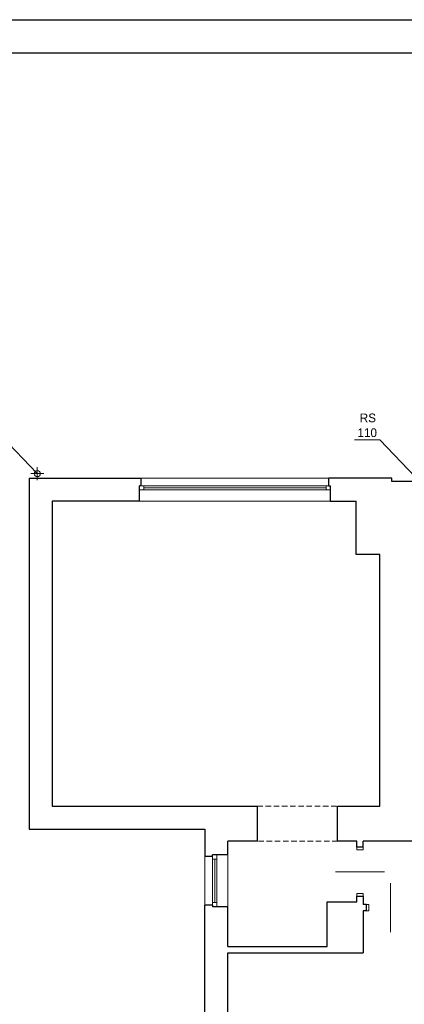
# Model space of a CAD drawing. Extents: x -220425 to -32551, y -64521 to 77206.
# Tile 40 of 59: x -200644 to -193602, y 33064 to 51109. Entities that reach past the tile are written whole.
import ezdxf

# ---------------------------------------------------------------- set-up
doc = ezdxf.new("R2010")
doc.units = 0
doc.header["$MEASUREMENT"] = 0
doc.linetypes.add('Krawędzie ukryte', pattern=[150, 100, -50])
for name, color, linetype, lineweight in [('#ks', 34, 'Continuous', 30), ('INWENT RURY SPUSTOWE_Nr_Pióra__21', 7, 'Continuous', 9), ('INWENT. DRZWI_Nr_Pióra__5', 7, 'Continuous', 13), ('INWENT. OKNA_Nr_Pióra__5', 7, 'Continuous', 13), ('INWENT.ŚCIANY_Nr_Pióra__1', 7, 'Continuous', 25), ('Istniejące stropy_Nr_Pióra__5', 7, 'Continuous', 13)]:
    doc.layers.add(name, color=color, linetype=linetype, lineweight=lineweight)
doc.layers.add('Drzwi ArchiCAD', color=7, linetype='Continuous')
doc.styles.add('GENERATED_STYLE_6', font='txt')

# ---------------------------------------------------------------- blocks, each defined once
blk = doc.blocks.new('A$C382C6C0C')
at = {"layer": '#ks', "color": 7, "lineweight": -3}
for p, q in [((-248.5, 61), (3951.5, 61)), ((0, 0), (3890.5, 0))]:
    blk.add_line(p, q, dxfattribs=at)
blk = doc.blocks.new('A$C68B81502')
at = {"layer": 'INWENT RURY SPUSTOWE_Nr_Pióra__21', "color": 252, "linetype": 'Continuous'}
for p, q in [((-3725, 13491), (-3070, 12805)), ((2737, 13426), (3200, 13426)), ((3200, 13426), (3855, 12740)), ((-3070, 12685), (-3070, 12925)), ((-3190, 12805), (-2950, 12805))]:
    blk.add_line(p, q, dxfattribs=at)
blk.add_circle((-3070, 12805), 55, dxfattribs=at)
at = {"layer": 'INWENT. DRZWI_Nr_Pióra__5', "color": 252, "linetype": 'Continuous'}
for p, q in [((2780, 5910), (2780, 5960)), ((2900, 5960), (2900, 5910)), ((2900, 5910), (2780, 5910)), ((3290, 5510), (2390, 5510)), ((3400, 5300), (3400, 4400)), ((2780, 5110), (2780, 5060)), ((2900, 5110), (2780, 5110)), ((2900, 5060), (2900, 5110)), ((2950, 4910), (3000, 4910)), ((3000, 4910), (3000, 4790)), ((3000, 4790), (2950, 4790))]:
    blk.add_line(p, q, dxfattribs=at)
at = {"layer": 'INWENT. OKNA_Nr_Pióra__5', "color": 252, "linetype": 'Continuous'}
for p, q in [((-1170, 12720), (2270, 12720)), ((-1200, 12580), (2300, 12580)), ((-1200, 12505), (2300, 12505)), ((-1120, 12505), (-1120, 12580)), ((-1120, 12543), (2220, 12543)), ((2220, 12505), (2220, 12580)), ((-1200, 12300), (2300, 12300)), ((0, 4895), (0, 5790)), ((140, 4865), (140, 5820)), ((215, 4865), (215, 5820)), ((420, 4865), (420, 5820)), ((215, 5740), (140, 5740)), ((178, 4945), (178, 5740)), ((215, 4945), (140, 4945))]:
    blk.add_line(p, q, dxfattribs=at)
at = {"layer": 'INWENT.ŚCIANY_Nr_Pióra__1', "color": 252, "linetype": 'Continuous'}
for p, q in [((-3220, 12720), (-3220, 6290)), ((-3220, 12720), (-1170, 12720)), ((-1170, 12580), (-1170, 12720)), ((2270, 12580), (2270, 12720)), ((3420, 12720), (2270, 12720)), ((3420, 12660), (3420, 12720)), ((4290, 12660), (3420, 12660)), ((-1170, 12580), (-1200, 12580)), ((-1200, 12300), (-1200, 12580)), ((2270, 12580), (2300, 12580)), ((2300, 12300), (2300, 12580)), ((-2800, 12300), (-2800, 6710)), ((-1200, 12300), (-2800, 12300)), ((2300, 12300), (2770, 12300)), ((2770, 11320), (2770, 12300)), ((3200, 11320), (2770, 11320)), ((3200, 6710), (3200, 11320)), ((-2800, 6710), (350, 6710)), ((350, 6710), (960, 6710)), ((960, 6070), (960, 6710)), ((2430, 6710), (3200, 6710)), ((2430, 6070), (2430, 6710)), ((-3220, 6290), (0, 6290)), ((0, 6290), (0, 5790)), ((420, 5820), (420, 6070)), ((960, 6070), (420, 6070)), ((2780, 6070), (2430, 6070)), ((2780, 5960), (2780, 6070)), ((2900, 5960), (2780, 5960)), ((4370, 6070), (2900, 6070)), ((2900, 5960), (2900, 6070)), ((140, 5790), (0, 5790)), ((140, 5790), (140, 5820)), ((420, 5820), (140, 5820)), ((2780, 5060), (2900, 5060)), ((2780, 4960), (2780, 5060)), ((2900, 5060), (2900, 4910)), ((0, 0), (0, 4895)), ((140, 4895), (0, 4895)), ((140, 4895), (140, 4865)), ((2240, 4960), (2780, 4960)), ((2240, 4140), (2240, 4960)), ((2950, 4910), (2900, 4910)), ((2950, 4910), (2950, 4790)), ((420, 4865), (140, 4865)), ((420, 4140), (420, 4865)), ((2900, 4790), (2900, 4020)), ((2950, 4790), (2900, 4790)), ((420, 4140), (2240, 4140)), ((420, 4020), (2900, 4020)), ((420, 420), (420, 4020))]:
    blk.add_line(p, q, dxfattribs=at)
at = {"layer": 'Istniejące stropy_Nr_Pióra__5', "color": 252, "linetype": 'Krawędzie ukryte'}
for p, q in [((960, 6710), (2430, 6710)), ((2430, 6070), (960, 6070))]:
    blk.add_line(p, q, dxfattribs=at)
at = {"layer": 'INWENT RURY SPUSTOWE_Nr_Pióra__21', "color": 252, "linetype": 'Continuous', "style": 'GENERATED_STYLE_6'}
for s, p in [('RS', (2835, 13746)), ('110', (2793, 13475))]:
    blk.add_text(s, height=160, dxfattribs=at).set_placement(p)

msp = doc.modelspace()

# ---------------------------------------------------------------- block references
at = {"layer": '#ks', "color": 1, "lineweight": 35, "xscale": 10, "yscale": 10, "zscale": 10}
msp.add_blockref('A$C382C6C0C', (-200875.213, 50498.884), dxfattribs=at)
at = {"layer": 'Drzwi ArchiCAD'}
msp.add_blockref('A$C68B81502', (-197252.38, 29984.852), dxfattribs=at)

doc.saveas('drawing.dxf')
